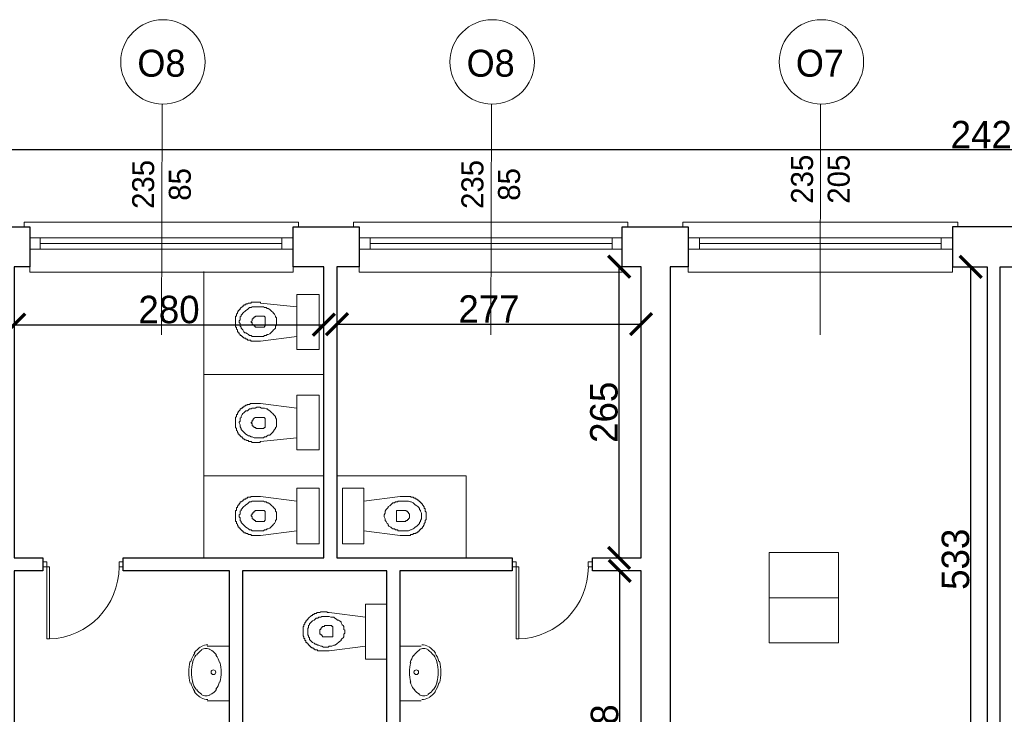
# Model space of a CAD drawing. Header units: centimetres. Extents: x -17621 to 77377, y -18613 to 66.
# Tile 130 of 173: x 29254 to 30150, y -9643 to -9011. Entities that reach past the tile are written whole.
import ezdxf

# ---------------------------------------------------------------- set-up
doc = ezdxf.new("R2010")
doc.units = ezdxf.units.CM
doc.layers.add('0-wymiarowanie rys.CAD', color=5, linetype='Continuous', lineweight=0, true_color=0x0000ff)
for name, color, linetype, lineweight in [('a_drzwi i okna', 2, 'Continuous', 0), ('a_inwentaryzacja', 141, 'Continuous', 0), ('a_wymiarowanie', 211, 'Continuous', 0), ('drzwi', 2, 'Continuous', 0), ('pomieszczenia', 191, 'Continuous', 5)]:
    doc.layers.add(name, color=color, linetype=linetype, lineweight=lineweight)
for name, color, linetype in [('PDF3_A310 STOLARKA ZEWNĘTRZNA', 7, 'Continuous'), ('PDF3_A720 MEBLE', 7, 'Continuous'), ('PDF3_WIDOKOWA', 7, 'Continuous')]:
    doc.layers.add(name, color=color, linetype=linetype)
doc.styles.add('PDF Century Gothic', font='GOTHIC.TTF')
doc.dimstyles.new('ISO-25', dxfattribs={"dimtxt": 25, "dimasz": 20, "dimexe": 0.6, "dimexo": 0.375, "dimtad": 1, "dimdec": 0, "dimtxsty": 'PDF Century Gothic', "dimblk": 'ARCHTICK', "dimcen": 2.5, "dimadec": 1, "dimazin": 0, "dimtfac": 1, "dimtdec": 0, "dimtmove": 0, "dimatfit": 3, "dimldrblk": 'ARCHTICK', "dimfxl": 2, "dimfxlon": 1, "dimarcsym": 0})

# ---------------------------------------------------------------- blocks, each defined once
blk = doc.blocks.new('_ArchTick')
at = {"color": 0, "linetype": 'ByBlock', "const_width": 0.15}
blk.add_lwpolyline([(-0.5, -0.5), (0.5, 0.5)], dxfattribs=at)
blk = doc.blocks.new('*D174')
at = {"layer": 'a_wymiarowanie', "color": 0, "linetype": 'Continuous', "lineweight": -2, "transparency": 16777216}
for p, q in [((29248.79, -9286.35), (29248.79, -9288.95)), ((29248.79, -9288.35), (29530.73, -9288.35)), ((29530.73, -9286.35), (29530.73, -9288.95))]:
    blk.add_line(p, q, dxfattribs=at)
at = {"layer": 'Defpoints', "color": 0, "linetype": 'Continuous', "transparency": 16777216}
for p in [(29248.79, -9231.8), (29530.73, -9231.84), (29530.73, -9288.35)]:
    blk.add_point(p, dxfattribs=at)
at = {"layer": 'a_wymiarowanie', "color": 0, "linetype": 'Continuous', "lineweight": -2, "transparency": 16777216, "xscale": 20, "yscale": 20, "zscale": 20, "rotation": 180}
blk.add_blockref('_ArchTick', (29248.79, -9288.35), dxfattribs=at)
at = {"layer": 'a_wymiarowanie', "color": 0, "linetype": 'Continuous', "lineweight": -2, "transparency": 16777216, "xscale": 20, "yscale": 20, "zscale": 20}
blk.add_blockref('_ArchTick', (29530.73, -9288.35), dxfattribs=at)
at = {"layer": 'a_wymiarowanie', "color": 0, "linetype": 'Continuous', "lineweight": 0, "transparency": 16777216, "insert": (29389.76, -9274.6), "char_height": 25, "attachment_point": 5, "style": 'PDF Century Gothic'}
blk.add_mtext('280', dxfattribs=at)
blk = doc.blocks.new('*D175')
at = {"layer": 'a_wymiarowanie', "color": 0, "linetype": 'Continuous', "lineweight": -2, "transparency": 16777216}
for p, q in [((29542.58, -9289.75), (29542.58, -9287.15)), ((29542.58, -9287.75), (29819.52, -9287.75)), ((29819.52, -9289.75), (29819.52, -9287.15))]:
    blk.add_line(p, q, dxfattribs=at)
at = {"layer": 'Defpoints', "color": 0, "linetype": 'Continuous', "transparency": 16777216}
for p in [(29819.52, -9287.75), (29819.52, -9500.58), (29542.58, -9505.58)]:
    blk.add_point(p, dxfattribs=at)
at = {"layer": 'a_wymiarowanie', "color": 0, "linetype": 'Continuous', "lineweight": -2, "transparency": 16777216, "xscale": 20, "yscale": 20, "zscale": 20, "rotation": 180}
blk.add_blockref('_ArchTick', (29542.58, -9287.75), dxfattribs=at)
at = {"layer": 'a_wymiarowanie', "color": 0, "linetype": 'Continuous', "lineweight": -2, "transparency": 16777216, "xscale": 20, "yscale": 20, "zscale": 20}
blk.add_blockref('_ArchTick', (29819.52, -9287.75), dxfattribs=at)
at = {"layer": 'a_wymiarowanie', "color": 0, "linetype": 'Continuous', "lineweight": 0, "transparency": 16777216, "insert": (29681.05, -9273.99), "char_height": 25, "attachment_point": 5, "style": 'PDF Century Gothic'}
blk.add_mtext('277', dxfattribs=at)
blk = doc.blocks.new('*D176')
at = {"layer": 'a_wymiarowanie', "color": 0, "linetype": 'Continuous', "lineweight": -2, "transparency": 16777216}
for p, q in [((29802.12, -9512.43), (29799.52, -9512.43)), ((29800.12, -9811.22), (29800.12, -9512.43)), ((29802.12, -9811.22), (29799.52, -9811.22))]:
    blk.add_line(p, q, dxfattribs=at)
at = {"layer": 'Defpoints', "color": 0, "linetype": 'Continuous', "transparency": 16777216}
for p in [(29800.12, -9512.43), (29819.52, -9512.43), (29819.52, -9811.22)]:
    blk.add_point(p, dxfattribs=at)
at = {"layer": 'a_wymiarowanie', "color": 0, "linetype": 'Continuous', "lineweight": -2, "transparency": 16777216, "xscale": 20, "yscale": 20, "zscale": 20}
for p, rotation in [((29800.12, -9512.43), 90), ((29800.12, -9811.22), 270)]:
    blk.add_blockref('_ArchTick', p, dxfattribs=dict(at, rotation=rotation))
at = {"layer": 'a_wymiarowanie', "color": 0, "linetype": 'Continuous', "lineweight": 0, "transparency": 16777216, "insert": (29786.36, -9661.83), "char_height": 25, "attachment_point": 5, "rotation": 90, "style": 'PDF Century Gothic'}
blk.add_mtext('298', dxfattribs=at)
blk = doc.blocks.new('*D177')
at = {"layer": 'a_wymiarowanie', "color": 0, "linetype": 'Continuous', "lineweight": -2, "transparency": 16777216}
for p, q in [((29801.52, -9235.49), (29798.92, -9235.49)), ((29799.52, -9500.58), (29799.52, -9235.49)), ((29801.52, -9500.58), (29798.92, -9500.58))]:
    blk.add_line(p, q, dxfattribs=at)
at = {"layer": 'Defpoints', "color": 0, "linetype": 'Continuous', "transparency": 16777216}
for p in [(29799.52, -9235.49), (29819.52, -9235.49), (29819.52, -9500.58)]:
    blk.add_point(p, dxfattribs=at)
at = {"layer": 'a_wymiarowanie', "color": 0, "linetype": 'Continuous', "lineweight": -2, "transparency": 16777216, "xscale": 20, "yscale": 20, "zscale": 20}
for p, rotation in [((29799.52, -9235.49), 90), ((29799.52, -9500.58), 270)]:
    blk.add_blockref('_ArchTick', p, dxfattribs=dict(at, rotation=rotation))
at = {"layer": 'a_wymiarowanie', "color": 0, "linetype": 'Continuous', "lineweight": 0, "transparency": 16777216, "insert": (29785.76, -9368.03), "char_height": 25, "attachment_point": 5, "rotation": 90, "style": 'PDF Century Gothic'}
blk.add_mtext('265', dxfattribs=at)
blk = doc.blocks.new('*D182')
at = {"layer": 'a_wymiarowanie', "color": 0, "linetype": 'Continuous', "lineweight": -2, "transparency": 16777216}
for p, q in [((30121.6, -9235.49), (30119, -9235.49)), ((30119.6, -9768.22), (30119.6, -9235.49)), ((30121.6, -9768.22), (30119, -9768.22))]:
    blk.add_line(p, q, dxfattribs=at)
at = {"layer": 'Defpoints', "color": 0, "linetype": 'Continuous', "transparency": 16777216}
for p in [(30119.6, -9235.49), (30134.48, -9235.49), (30134.48, -9768.22)]:
    blk.add_point(p, dxfattribs=at)
at = {"layer": 'a_wymiarowanie', "color": 0, "linetype": 'Continuous', "lineweight": -2, "transparency": 16777216, "xscale": 20, "yscale": 20, "zscale": 20}
for p, rotation in [((30119.6, -9235.49), 90), ((30119.6, -9768.22), 270)]:
    blk.add_blockref('_ArchTick', p, dxfattribs=dict(at, rotation=rotation))
at = {"layer": 'a_wymiarowanie', "color": 0, "linetype": 'Continuous', "lineweight": 0, "transparency": 16777216, "insert": (30105.84, -9501.86), "char_height": 25, "attachment_point": 5, "rotation": 90, "style": 'PDF Century Gothic'}
blk.add_mtext('533', dxfattribs=at)
blk = doc.blocks.new('*D1095')
at = {"layer": '0-wymiarowanie rys.CAD', "color": 0, "linetype": 'Continuous', "lineweight": -2, "transparency": 16777216}
for p, q in [((28928.6, -9131.11), (28928.6, -9128.51)), ((31348.36, -9129.11), (28928.6, -9129.11)), ((31348.36, -9131.11), (31348.36, -9128.51))]:
    blk.add_line(p, q, dxfattribs=at)
at = {"layer": 'Defpoints', "color": 0, "linetype": 'Continuous', "transparency": 16777216}
for p in [(28928.6, -9129.11), (28928.6, -9199.09), (31348.36, -9199.09)]:
    blk.add_point(p, dxfattribs=at)
at = {"layer": '0-wymiarowanie rys.CAD', "color": 0, "linetype": 'Continuous', "lineweight": -2, "transparency": 16777216, "xscale": 20, "yscale": 20, "zscale": 20, "rotation": 180}
blk.add_blockref('_ArchTick', (28928.6, -9129.11), dxfattribs=at)
at = {"layer": '0-wymiarowanie rys.CAD', "color": 0, "linetype": 'Continuous', "lineweight": -2, "transparency": 16777216, "xscale": 20, "yscale": 20, "zscale": 20}
blk.add_blockref('_ArchTick', (31348.36, -9129.11), dxfattribs=at)
at = {"layer": '0-wymiarowanie rys.CAD', "color": 0, "linetype": 'Continuous', "transparency": 16777216, "insert": (30138.48, -9115.36), "char_height": 25, "attachment_point": 5, "style": 'PDF Century Gothic'}
blk.add_mtext('2420', dxfattribs=at)

msp = doc.modelspace()

# ---------------------------------------------------------------- linework, layer by layer
at = {"layer": 'a_drzwi i okna'}
for p, q in [((29383.49, -9087.39), (29382.96, -9297.57)), ((29683.2, -9087.39), (29682.68, -9297.57)), ((29982.92, -9087.39), (29982.39, -9297.57))]:
    msp.add_line(p, q, dxfattribs=at)
for centre in [(29384.24, -9048.97), (29683.96, -9048.97), (29983.67, -9048.97)]:
    msp.add_circle(centre, 38.43, dxfattribs=at)
at = {"layer": 'a_inwentaryzacja', "lineweight": 25}
for points in [[(29275.03, -9500.62), (29275.03, -9512.42), (29248.79, -9512.44), (29248.79, -9811.22), (29327.6, -9811.22), (29327.6, -9838.31), (29238.63, -9838.31), (29238.63, -9801.23), (29238.63, -9235.49), (29208, -9235.49), (29208, -9199.09), (29263.04, -9199.09), (29263.04, -9235.49), (29248.79, -9235.49), (29248.79, -9500.62)], [(29775.13, -9500.7), (29819.52, -9500.62), (29819.52, -9235.49), (29802.36, -9235.49), (29802.36, -9199.09), (29862.47, -9199.09), (29862.47, -9235.49), (29846.07, -9235.49), (29846.07, -9804.22), (29891.74, -9804.22), (29891.74, -9838.31), (29769.34, -9838.31), (29769.34, -9811.22), (29819.52, -9811.22), (29819.52, -9512.26), (29775.13, -9512.34)], [(30796.82, -9838.31), (30796.82, -9804.22), (30146.34, -9804.22), (30146.34, -9235.49), (30163.04, -9235.49), (30163.04, -9199.09), (30102.92, -9199.09), (30102.92, -9235.49), (30134.48, -9235.49), (30134.48, -9804.22), (29992.49, -9804.22), (29992.49, -9838.31)]]:
    msp.add_lwpolyline(points, close=True, dxfattribs=at)
for points in [[(29444.76, -9811.22), (29444.76, -9512.43), (29347.88, -9512.45), (29347.88, -9500.59), (29530.73, -9500.58), (29530.73, -9235.49), (29502.64, -9235.49), (29502.64, -9199.09), (29562.75, -9199.09), (29562.75, -9235.49), (29542.58, -9235.49), (29542.58, -9500.58), (29702.28, -9500.59), (29702.28, -9512.45), (29599.85, -9512.43), (29599.85, -9811.22)], [(29587.99, -9811.22), (29587.99, -9512.43), (29456.61, -9512.43), (29456.61, -9811.22)]]:
    msp.add_lwpolyline(points, dxfattribs=at)
at = {"layer": 'drzwi'}
for points in [[(29278.67, -9508.83), (29275.03, -9508.83), (29275.03, -9504.21), (29278.67, -9504.21), (29278.67, -9508.83), (29280.86, -9508.83), (29280.86, -9574.36), (29278.67, -9574.39), (29278.67, -9508.83)], [(29705.92, -9508.83), (29702.28, -9508.83), (29702.28, -9504.21), (29705.92, -9504.21), (29705.92, -9508.83), (29708.1, -9508.83), (29708.1, -9574.36), (29705.92, -9574.39), (29705.92, -9508.83)]]:
    msp.add_lwpolyline(points, dxfattribs=at)
for points in [[(29344.24, -9508.83), (29347.88, -9508.83), (29347.88, -9504.21), (29344.24, -9504.21)], [(29771.48, -9508.83), (29775.13, -9508.83), (29775.13, -9504.21), (29771.48, -9504.21)]]:
    msp.add_lwpolyline(points, close=True, dxfattribs=at)
for centre in [(29278.76, -9508.95), (29706.01, -9508.95)]:
    msp.add_arc(centre, 65.48, 271.8363, 0.10555, dxfattribs=at)
at = {"layer": 'PDF3_A310 STOLARKA ZEWNĘTRZNA', "lineweight": 5}
for points in [[(29502.64, -9240.57), (29502.64, -9199.09), (29507.72, -9199.09), (29507.72, -9194.85), (29263.04, -9194.85), (29257.96, -9194.85), (29257.96, -9199.09), (29263.04, -9199.09), (29263.04, -9240.57)], [(29802.36, -9240.57), (29802.36, -9199.09), (29807.44, -9199.09), (29807.44, -9194.85), (29562.75, -9194.85), (29557.67, -9194.85), (29557.67, -9199.09), (29562.75, -9199.09), (29562.75, -9240.57)], [(30102.92, -9240.57), (30102.92, -9199.09), (30108, -9199.09), (30108, -9194.85), (29862.47, -9194.85), (29857.39, -9194.85), (29857.39, -9199.09), (29862.47, -9199.09), (29862.47, -9240.57)], [(29502.64, -9219.41), (29492.48, -9219.41), (29272.35, -9219.41), (29263.04, -9219.41), (29263.04, -9209.25), (29272.35, -9209.25), (29492.48, -9209.25), (29502.64, -9209.25)], [(29802.36, -9219.41), (29793.05, -9219.41), (29572.91, -9219.41), (29562.75, -9219.41), (29562.75, -9209.25), (29572.91, -9209.25), (29793.05, -9209.25), (29802.36, -9209.25)], [(30102.92, -9219.41), (30092.76, -9219.41), (29872.63, -9219.41), (29862.47, -9219.41), (29862.47, -9209.25), (29872.63, -9209.25), (30092.76, -9209.25), (30102.92, -9209.25)]]:
    msp.add_lwpolyline(points, close=True, dxfattribs=at)
for points in [[(29272.35, -9209.25), (29272.35, -9219.41)], [(29492.48, -9214.33), (29272.35, -9214.33)], [(29492.48, -9209.25), (29492.48, -9219.41)], [(29572.91, -9209.25), (29572.91, -9219.41)], [(29793.05, -9214.33), (29572.91, -9214.33)], [(29793.05, -9209.25), (29793.05, -9219.41)], [(29872.63, -9209.25), (29872.63, -9219.41)], [(30092.76, -9214.33), (29872.63, -9214.33)], [(30092.76, -9209.25), (30092.76, -9219.41)]]:
    msp.add_lwpolyline(points, dxfattribs=at)
at = {"layer": 'PDF3_A720 MEBLE', "lineweight": 0}
for points in [[(29506.17, -9298.99), (29473.15, -9303.22), (29472.31, -9303.22), (29471.46, -9303.22), (29470.61, -9303.22), (29469.77, -9303.22), (29468.92, -9303.22), (29468.07, -9303.22), (29467.23, -9303.22), (29466.38, -9303.22), (29465.53, -9303.22), (29464.69, -9303.22), (29463.84, -9302.38), (29462.99, -9302.38), (29462.15, -9302.38), (29461.3, -9302.38), (29461.3, -9301.53), (29460.45, -9301.53), (29459.61, -9301.53), (29459.61, -9300.68), (29458.76, -9300.68), (29457.92, -9300.68), (29457.92, -9299.84), (29457.07, -9299.84), (29457.07, -9298.99), (29456.22, -9298.99), (29455.38, -9298.14), (29454.53, -9298.14), (29454.53, -9297.3), (29453.68, -9296.45), (29453.68, -9295.6), (29452.84, -9295.6), (29452.84, -9294.76), (29451.99, -9294.76), (29451.99, -9293.91), (29451.99, -9293.06), (29451.14, -9292.22), (29451.14, -9291.37), (29451.14, -9290.52), (29450.3, -9290.52), (29450.3, -9289.68), (29450.3, -9288.83), (29450.3, -9287.98), (29450.3, -9287.14), (29450.3, -9286.29), (29450.3, -9285.44), (29450.3, -9284.6), (29450.3, -9283.75), (29450.3, -9282.9), (29450.3, -9282.06), (29450.3, -9281.21), (29450.3, -9280.36), (29451.14, -9280.36), (29451.14, -9279.52), (29451.14, -9278.67), (29451.99, -9277.82), (29451.99, -9276.98), (29452.84, -9276.13), (29452.84, -9275.28), (29453.68, -9275.28), (29453.68, -9274.44), (29454.53, -9274.44), (29454.53, -9273.59), (29455.38, -9272.74), (29456.22, -9271.9), (29457.07, -9271.9), (29457.07, -9271.05), (29457.92, -9271.05), (29457.92, -9270.2), (29458.76, -9270.2), (29459.61, -9270.2), (29459.61, -9269.36), (29460.45, -9269.36), (29461.3, -9269.36), (29462.15, -9268.51), (29462.99, -9268.51), (29463.84, -9268.51), (29464.69, -9268.51), (29464.69, -9267.66), (29465.53, -9267.66), (29466.38, -9267.66), (29467.23, -9267.66), (29468.07, -9267.66), (29468.92, -9267.66), (29469.77, -9267.66), (29470.61, -9267.66), (29471.46, -9267.66), (29472.31, -9267.66), (29473.15, -9267.66), (29473.15, -9268.51), (29506.17, -9271.9)], [(29506.17, -9260.89), (29506.17, -9310.84), (29526.49, -9310.84), (29526.49, -9260.89)], [(29487.55, -9285.44), (29487.55, -9284.6), (29487.55, -9282.9), (29487.55, -9282.06), (29486.7, -9281.21), (29486.7, -9280.36), (29485.85, -9278.67), (29485.01, -9277.82), (29484.16, -9276.98), (29483.31, -9276.13), (29482.47, -9275.28), (29481.62, -9274.44), (29479.93, -9273.59), (29479.08, -9273.59), (29478.23, -9272.74), (29476.54, -9272.74), (29475.69, -9271.9), (29474, -9271.9), (29472.31, -9271.9), (29471.46, -9271.9), (29469.77, -9271.9), (29468.07, -9271.9), (29467.23, -9271.9), (29465.53, -9271.9), (29464.69, -9272.74), (29462.99, -9272.74), (29462.15, -9273.59), (29461.3, -9274.44), (29459.61, -9275.28), (29458.76, -9276.13), (29457.92, -9276.98), (29457.07, -9277.82), (29456.22, -9278.67), (29455.38, -9279.52), (29455.38, -9280.36), (29454.53, -9281.21), (29454.53, -9282.9), (29454.53, -9283.75), (29453.68, -9284.6), (29453.68, -9286.29), (29454.53, -9287.14), (29454.53, -9287.98), (29454.53, -9289.68), (29455.38, -9290.52), (29455.38, -9291.37), (29456.22, -9292.22), (29457.07, -9293.06), (29457.92, -9294.76), (29458.76, -9295.6), (29459.61, -9295.6), (29461.3, -9296.45), (29462.15, -9297.3), (29462.99, -9298.14), (29464.69, -9298.14), (29465.53, -9298.99), (29467.23, -9298.99), (29468.07, -9298.99), (29469.77, -9298.99), (29471.46, -9298.99), (29472.31, -9298.99), (29474, -9298.99), (29475.69, -9298.99), (29476.54, -9298.14), (29478.23, -9298.14), (29479.08, -9297.3), (29479.93, -9297.3), (29481.62, -9296.45), (29482.47, -9295.6), (29483.31, -9294.76), (29484.16, -9293.91), (29485.01, -9293.06), (29485.85, -9292.22), (29486.7, -9291.37), (29486.7, -9289.68), (29487.55, -9288.83), (29487.55, -9287.98), (29487.55, -9286.29)], [(29477.39, -9285.44), (29477.39, -9282.9), (29477.39, -9282.06), (29477.39, -9281.21), (29476.54, -9281.21), (29476.54, -9280.36), (29475.69, -9280.36), (29469.77, -9280.36), (29468.92, -9280.36), (29468.07, -9281.21), (29467.23, -9281.21), (29467.23, -9282.06), (29466.38, -9282.06), (29466.38, -9282.9), (29465.53, -9282.9), (29465.53, -9283.75), (29465.53, -9284.6), (29464.69, -9285.44), (29464.69, -9286.29), (29465.53, -9286.29), (29465.53, -9287.14), (29465.53, -9287.98), (29466.38, -9287.98), (29466.38, -9288.83), (29467.23, -9288.83), (29467.23, -9289.68), (29468.07, -9289.68), (29468.07, -9290.52), (29468.92, -9290.52), (29469.77, -9290.52), (29475.69, -9290.52), (29476.54, -9290.52), (29476.54, -9289.68), (29477.39, -9289.68), (29477.39, -9288.83)], [(29506.17, -9352.33), (29506.17, -9402.28), (29526.49, -9402.28), (29526.49, -9352.33)], [(29506.17, -9391.28), (29473.15, -9394.66), (29472.31, -9395.51), (29471.46, -9395.51), (29470.61, -9395.51), (29469.77, -9395.51), (29468.92, -9395.51), (29468.07, -9395.51), (29467.23, -9395.51), (29466.38, -9395.51), (29465.53, -9395.51), (29464.69, -9394.66), (29463.84, -9394.66), (29462.99, -9394.66), (29462.15, -9394.66), (29462.15, -9393.82), (29461.3, -9393.82), (29460.45, -9393.82), (29459.61, -9392.97), (29458.76, -9392.97), (29457.92, -9392.12), (29457.07, -9392.12), (29457.07, -9391.28), (29456.22, -9391.28), (29456.22, -9390.43), (29455.38, -9390.43), (29454.53, -9389.58), (29454.53, -9388.74), (29453.68, -9388.74), (29453.68, -9387.89), (29452.84, -9387.89), (29452.84, -9387.04), (29451.99, -9386.2), (29451.99, -9385.35), (29451.14, -9384.5), (29451.14, -9383.66), (29451.14, -9382.81), (29450.3, -9381.96), (29450.3, -9381.12), (29450.3, -9380.27), (29450.3, -9379.42), (29450.3, -9378.58), (29450.3, -9377.73), (29450.3, -9376.88), (29450.3, -9376.04), (29450.3, -9375.19), (29450.3, -9374.34), (29450.3, -9373.5), (29450.3, -9372.65), (29451.14, -9371.8), (29451.14, -9370.96), (29451.14, -9370.11), (29451.99, -9370.11), (29451.99, -9369.26), (29451.99, -9368.42), (29452.84, -9368.42), (29452.84, -9367.57), (29453.68, -9366.72), (29454.53, -9365.88), (29454.53, -9365.03), (29455.38, -9365.03), (29455.38, -9364.18), (29456.22, -9364.18), (29457.07, -9363.34), (29457.92, -9363.34), (29457.92, -9362.49), (29458.76, -9362.49), (29459.61, -9361.64), (29460.45, -9361.64), (29461.3, -9360.8), (29462.15, -9360.8), (29462.99, -9360.8), (29463.84, -9359.95), (29464.69, -9359.95), (29465.53, -9359.95), (29466.38, -9359.95), (29467.23, -9359.95), (29468.07, -9359.95), (29468.92, -9359.95), (29469.77, -9359.95), (29470.61, -9359.95), (29471.46, -9359.95), (29472.31, -9359.95), (29473.15, -9359.95), (29506.17, -9364.18)], [(29487.55, -9377.73), (29487.55, -9376.04), (29487.55, -9375.19), (29487.55, -9374.34), (29486.7, -9372.65), (29486.7, -9371.8), (29485.85, -9370.96), (29485.01, -9370.11), (29484.16, -9369.26), (29483.31, -9368.42), (29482.47, -9367.57), (29481.62, -9366.72), (29479.93, -9365.88), (29479.08, -9365.03), (29478.23, -9365.03), (29476.54, -9364.18), (29475.69, -9364.18), (29474, -9364.18), (29472.31, -9363.34), (29471.46, -9363.34), (29469.77, -9363.34), (29468.07, -9364.18), (29467.23, -9364.18), (29465.53, -9364.18), (29464.69, -9365.03), (29462.99, -9365.03), (29462.15, -9365.88), (29461.3, -9366.72), (29459.61, -9366.72), (29458.76, -9367.57), (29457.92, -9368.42), (29457.07, -9369.26), (29456.22, -9370.11), (29455.38, -9371.8), (29455.38, -9372.65), (29454.53, -9373.5), (29454.53, -9374.34), (29454.53, -9376.04), (29453.68, -9376.88), (29453.68, -9377.73), (29454.53, -9379.42), (29454.53, -9380.27), (29454.53, -9381.12), (29455.38, -9382.81), (29455.38, -9383.66), (29456.22, -9384.5), (29457.07, -9385.35), (29457.92, -9386.2), (29458.76, -9387.04), (29459.61, -9387.89), (29461.3, -9388.74), (29462.15, -9389.58), (29462.99, -9389.58), (29464.69, -9390.43), (29465.53, -9390.43), (29467.23, -9391.28), (29468.07, -9391.28), (29469.77, -9391.28), (29471.46, -9391.28), (29472.31, -9391.28), (29474, -9391.28), (29475.69, -9391.28), (29476.54, -9390.43), (29478.23, -9390.43), (29479.08, -9389.58), (29479.93, -9388.74), (29481.62, -9388.74), (29482.47, -9387.89), (29483.31, -9387.04), (29484.16, -9386.2), (29485.01, -9385.35), (29485.85, -9383.66), (29486.7, -9382.81), (29486.7, -9381.96), (29487.55, -9381.12), (29487.55, -9379.42), (29487.55, -9378.58)], [(29477.39, -9376.88), (29477.39, -9374.34), (29477.39, -9373.5), (29476.54, -9373.5), (29476.54, -9372.65), (29475.69, -9372.65), (29469.77, -9372.65), (29468.92, -9372.65), (29468.07, -9372.65), (29467.23, -9373.5), (29466.38, -9374.34), (29466.38, -9375.19), (29465.53, -9375.19), (29465.53, -9376.04), (29465.53, -9376.88), (29464.69, -9376.88), (29464.69, -9377.73), (29465.53, -9378.58), (29465.53, -9379.42), (29465.53, -9380.27), (29466.38, -9380.27), (29466.38, -9381.12), (29467.23, -9381.12), (29467.23, -9381.96), (29468.07, -9381.96), (29468.92, -9381.96), (29468.92, -9382.81), (29469.77, -9382.81), (29475.69, -9382.81), (29476.54, -9381.96), (29477.39, -9381.96), (29477.39, -9381.12), (29477.39, -9380.27)], [(29506.17, -9437), (29506.17, -9487.8), (29526.49, -9487.8), (29526.49, -9437)], [(29567.13, -9437), (29567.13, -9487.8), (29547.66, -9487.8), (29547.66, -9437)], [(29506.17, -9475.94), (29473.15, -9480.18), (29472.31, -9480.18), (29471.46, -9480.18), (29470.61, -9480.18), (29469.77, -9480.18), (29468.92, -9480.18), (29468.07, -9480.18), (29467.23, -9480.18), (29466.38, -9480.18), (29465.53, -9480.18), (29464.69, -9480.18), (29464.69, -9479.33), (29463.84, -9479.33), (29462.99, -9479.33), (29462.15, -9479.33), (29461.3, -9478.48), (29460.45, -9478.48), (29459.61, -9478.48), (29459.61, -9477.64), (29458.76, -9477.64), (29457.92, -9477.64), (29457.92, -9476.79), (29457.07, -9476.79), (29457.07, -9475.94), (29456.22, -9475.94), (29455.38, -9475.1), (29454.53, -9474.25), (29454.53, -9473.4), (29453.68, -9473.4), (29453.68, -9472.56), (29452.84, -9472.56), (29452.84, -9471.71), (29451.99, -9470.86), (29451.99, -9470.02), (29451.14, -9469.17), (29451.14, -9468.32), (29451.14, -9467.48), (29450.3, -9467.48), (29450.3, -9466.63), (29450.3, -9465.78), (29450.3, -9464.94), (29450.3, -9464.09), (29450.3, -9463.24), (29450.3, -9462.4), (29450.3, -9461.55), (29450.3, -9460.7), (29450.3, -9459.86), (29450.3, -9459.01), (29450.3, -9458.16), (29450.3, -9457.32), (29451.14, -9457.32), (29451.14, -9456.47), (29451.14, -9455.62), (29451.14, -9454.78), (29451.99, -9454.78), (29451.99, -9453.93), (29451.99, -9453.08), (29452.84, -9453.08), (29452.84, -9452.24), (29453.68, -9452.24), (29453.68, -9451.39), (29454.53, -9450.54), (29454.53, -9449.7), (29455.38, -9449.7), (29456.22, -9448.85), (29457.07, -9448.85), (29457.07, -9448), (29457.92, -9448), (29457.92, -9447.16), (29458.76, -9447.16), (29459.61, -9447.16), (29459.61, -9446.31), (29460.45, -9446.31), (29461.3, -9446.31), (29461.3, -9445.46), (29462.15, -9445.46), (29462.99, -9445.46), (29463.84, -9445.46), (29464.69, -9444.62), (29465.53, -9444.62), (29466.38, -9444.62), (29467.23, -9444.62), (29468.07, -9444.62), (29468.92, -9444.62), (29469.77, -9444.62), (29470.61, -9444.62), (29471.46, -9444.62), (29472.31, -9444.62), (29473.15, -9444.62), (29506.17, -9448.85)], [(29567.13, -9475.94), (29600.15, -9480.18), (29601, -9480.18), (29601.85, -9480.18), (29602.69, -9480.18), (29603.54, -9480.18), (29604.39, -9480.18), (29605.23, -9480.18), (29606.08, -9480.18), (29606.93, -9480.18), (29607.77, -9480.18), (29608.62, -9480.18), (29609.47, -9480.18), (29609.47, -9479.33), (29610.31, -9479.33), (29611.16, -9479.33), (29612.01, -9479.33), (29612.01, -9478.48), (29612.85, -9478.48), (29613.7, -9478.48), (29614.55, -9478.48), (29614.55, -9477.64), (29615.39, -9477.64), (29616.24, -9476.79), (29617.09, -9476.79), (29617.09, -9475.94), (29617.93, -9475.94), (29617.93, -9475.1), (29618.78, -9475.1), (29618.78, -9474.25), (29619.63, -9474.25), (29619.63, -9473.4), (29620.47, -9473.4), (29620.47, -9472.56), (29621.32, -9471.71), (29621.32, -9470.86), (29622.17, -9470.86), (29622.17, -9470.02), (29622.17, -9469.17), (29623.01, -9468.32), (29623.01, -9467.48), (29623.01, -9466.63), (29623.86, -9465.78), (29623.86, -9464.94), (29623.86, -9464.09), (29623.86, -9463.24), (29623.86, -9462.4), (29623.86, -9461.55), (29623.86, -9460.7), (29623.86, -9459.86), (29623.86, -9459.01), (29623.01, -9458.16), (29623.01, -9457.32), (29623.01, -9456.47), (29623.01, -9455.62), (29622.17, -9455.62), (29622.17, -9454.78), (29622.17, -9453.93), (29621.32, -9453.93), (29621.32, -9453.08), (29620.47, -9452.24), (29620.47, -9451.39), (29619.63, -9451.39), (29619.63, -9450.54), (29618.78, -9450.54), (29618.78, -9449.7), (29617.93, -9449.7), (29617.93, -9448.85), (29617.09, -9448.85), (29617.09, -9448), (29616.24, -9448), (29615.39, -9447.16), (29614.55, -9447.16), (29614.55, -9446.31), (29613.7, -9446.31), (29612.85, -9446.31), (29612.01, -9445.46), (29611.16, -9445.46), (29610.31, -9445.46), (29609.47, -9444.62), (29608.62, -9444.62), (29607.77, -9444.62), (29606.93, -9444.62), (29606.08, -9444.62), (29605.23, -9444.62), (29604.39, -9444.62), (29603.54, -9444.62), (29602.69, -9444.62), (29601.85, -9444.62), (29601, -9444.62), (29600.15, -9444.62), (29567.13, -9448.85)], [(29487.55, -9462.4), (29487.55, -9461.55), (29487.55, -9459.86), (29487.55, -9459.01), (29486.7, -9458.16), (29486.7, -9456.47), (29485.85, -9455.62), (29485.01, -9454.78), (29484.16, -9453.93), (29483.31, -9453.08), (29482.47, -9452.24), (29481.62, -9451.39), (29479.93, -9450.54), (29479.08, -9450.54), (29478.23, -9449.7), (29476.54, -9449.7), (29475.69, -9448.85), (29474, -9448.85), (29472.31, -9448.85), (29471.46, -9448.85), (29469.77, -9448.85), (29468.07, -9448.85), (29467.23, -9448.85), (29465.53, -9448.85), (29464.69, -9449.7), (29462.99, -9449.7), (29462.15, -9450.54), (29461.3, -9451.39), (29459.61, -9452.24), (29458.76, -9453.08), (29457.92, -9453.93), (29457.07, -9454.78), (29456.22, -9455.62), (29455.38, -9456.47), (29455.38, -9457.32), (29454.53, -9458.16), (29454.53, -9459.86), (29454.53, -9460.7), (29453.68, -9461.55), (29453.68, -9463.24), (29454.53, -9464.09), (29454.53, -9464.94), (29454.53, -9466.63), (29455.38, -9467.48), (29455.38, -9468.32), (29456.22, -9469.17), (29457.07, -9470.02), (29457.92, -9470.86), (29458.76, -9471.71), (29459.61, -9472.56), (29461.3, -9473.4), (29462.15, -9474.25), (29462.99, -9475.1), (29464.69, -9475.1), (29465.53, -9475.94), (29467.23, -9475.94), (29468.07, -9475.94), (29469.77, -9475.94), (29471.46, -9475.94), (29472.31, -9475.94), (29474, -9475.94), (29475.69, -9475.94), (29476.54, -9475.1), (29478.23, -9475.1), (29479.08, -9474.25), (29479.93, -9474.25), (29481.62, -9473.4), (29482.47, -9472.56), (29483.31, -9471.71), (29484.16, -9470.86), (29485.01, -9470.02), (29485.85, -9469.17), (29486.7, -9467.48), (29486.7, -9466.63), (29487.55, -9465.78), (29487.55, -9464.94), (29487.55, -9463.24)], [(29585.76, -9462.4), (29585.76, -9461.55), (29586.61, -9459.86), (29586.61, -9459.01), (29586.61, -9458.16), (29587.45, -9456.47), (29588.3, -9455.62), (29589.15, -9454.78), (29589.15, -9453.93), (29590.84, -9453.08), (29591.69, -9452.24), (29592.53, -9451.39), (29593.38, -9450.54), (29595.07, -9450.54), (29595.92, -9449.7), (29597.61, -9449.7), (29598.46, -9448.85), (29600.15, -9448.85), (29601, -9448.85), (29602.69, -9448.85), (29604.39, -9448.85), (29605.23, -9448.85), (29606.93, -9448.85), (29607.77, -9448.85), (29609.47, -9449.7), (29610.31, -9449.7), (29612.01, -9450.54), (29612.85, -9451.39), (29613.7, -9452.24), (29615.39, -9453.08), (29616.24, -9453.93), (29617.09, -9454.78), (29617.93, -9455.62), (29617.93, -9456.47), (29618.78, -9457.32), (29618.78, -9458.16), (29619.63, -9459.86), (29619.63, -9460.7), (29619.63, -9461.55), (29619.63, -9463.24), (29619.63, -9464.09), (29619.63, -9464.94), (29618.78, -9466.63), (29618.78, -9467.48), (29617.93, -9468.32), (29617.93, -9469.17), (29617.09, -9470.02), (29616.24, -9470.86), (29615.39, -9471.71), (29613.7, -9472.56), (29612.85, -9473.4), (29612.01, -9474.25), (29610.31, -9475.1), (29609.47, -9475.1), (29607.77, -9475.94), (29606.93, -9475.94), (29605.23, -9475.94), (29604.39, -9475.94), (29602.69, -9475.94), (29601, -9475.94), (29600.15, -9475.94), (29598.46, -9475.94), (29597.61, -9475.1), (29595.92, -9475.1), (29595.07, -9474.25), (29593.38, -9474.25), (29592.53, -9473.4), (29591.69, -9472.56), (29589.99, -9471.71), (29589.15, -9470.86), (29589.15, -9470.02), (29588.3, -9469.17), (29587.45, -9467.48), (29586.61, -9466.63), (29586.61, -9465.78), (29586.61, -9464.94), (29585.76, -9463.24)], [(29477.39, -9462.4), (29477.39, -9459.01), (29477.39, -9458.16), (29476.54, -9458.16), (29476.54, -9457.32), (29475.69, -9457.32), (29469.77, -9457.32), (29468.92, -9457.32), (29468.07, -9457.32), (29468.07, -9458.16), (29467.23, -9458.16), (29467.23, -9459.01), (29466.38, -9459.01), (29466.38, -9459.86), (29465.53, -9459.86), (29465.53, -9460.7), (29465.53, -9461.55), (29464.69, -9461.55), (29464.69, -9462.4), (29465.53, -9463.24), (29465.53, -9464.09), (29465.53, -9464.94), (29466.38, -9464.94), (29466.38, -9465.78), (29467.23, -9465.78), (29467.23, -9466.63), (29468.07, -9466.63), (29468.92, -9467.48), (29469.77, -9467.48), (29475.69, -9467.48), (29476.54, -9467.48), (29476.54, -9466.63), (29477.39, -9466.63), (29477.39, -9465.78), (29477.39, -9464.94)], [(29596.77, -9462.4), (29596.77, -9459.01), (29596.77, -9458.16), (29596.77, -9457.32), (29597.61, -9457.32), (29598.46, -9457.32), (29603.54, -9457.32), (29604.39, -9457.32), (29605.23, -9457.32), (29606.08, -9458.16), (29606.93, -9458.16), (29606.93, -9459.01), (29607.77, -9459.01), (29607.77, -9459.86), (29608.62, -9460.7), (29608.62, -9461.55), (29608.62, -9462.4), (29608.62, -9463.24), (29608.62, -9464.09), (29607.77, -9464.94), (29607.77, -9465.78), (29606.93, -9465.78), (29606.93, -9466.63), (29606.08, -9466.63), (29605.23, -9466.63), (29605.23, -9467.48), (29604.39, -9467.48), (29603.54, -9467.48), (29598.46, -9467.48), (29597.61, -9467.48), (29596.77, -9467.48), (29596.77, -9466.63), (29596.77, -9465.78), (29596.77, -9464.94)], [(29568.52, -9542.83), (29568.52, -9592.78), (29587.99, -9592.78), (29587.99, -9542.83)], [(29568.52, -9580.93), (29535.5, -9585.16), (29534.65, -9585.16), (29533.81, -9585.16), (29532.96, -9585.16), (29532.11, -9585.16), (29531.27, -9585.16), (29530.42, -9585.16), (29529.57, -9585.16), (29528.73, -9585.16), (29527.88, -9585.16), (29527.03, -9585.16), (29526.19, -9585.16), (29525.34, -9585.16), (29524.49, -9584.32), (29523.65, -9584.32), (29522.8, -9584.32), (29521.95, -9583.47), (29521.11, -9583.47), (29521.11, -9582.62), (29520.26, -9582.62), (29519.41, -9582.62), (29519.41, -9581.78), (29518.57, -9581.78), (29518.57, -9580.93), (29517.72, -9580.93), (29517.72, -9580.08), (29516.87, -9580.08), (29516.87, -9579.24), (29516.03, -9579.24), (29516.03, -9578.39), (29515.18, -9578.39), (29515.18, -9577.54), (29514.33, -9577.54), (29514.33, -9576.7), (29514.33, -9575.85), (29513.49, -9575.85), (29513.49, -9575), (29513.49, -9574.16), (29512.64, -9574.16), (29512.64, -9573.31), (29512.64, -9572.46), (29511.79, -9571.62), (29511.79, -9570.77), (29511.79, -9569.92), (29511.79, -9569.08), (29511.79, -9568.23), (29511.79, -9567.38), (29511.79, -9566.54), (29511.79, -9565.69), (29511.79, -9564.84), (29511.79, -9564), (29511.79, -9563.15), (29512.64, -9563.15), (29512.64, -9562.3), (29512.64, -9561.46), (29513.49, -9560.61), (29513.49, -9559.76), (29514.33, -9558.92), (29514.33, -9558.07), (29515.18, -9558.07), (29515.18, -9557.22), (29516.03, -9556.38), (29516.87, -9555.53), (29517.72, -9554.68), (29518.57, -9553.84), (29519.41, -9552.99), (29520.26, -9552.99), (29520.26, -9552.14), (29521.11, -9552.14), (29521.95, -9552.14), (29521.95, -9551.3), (29522.8, -9551.3), (29523.65, -9551.3), (29524.49, -9550.45), (29525.34, -9550.45), (29526.19, -9550.45), (29527.03, -9550.45), (29527.88, -9549.6), (29528.73, -9549.6), (29529.57, -9549.6), (29530.42, -9549.6), (29531.27, -9549.6), (29532.11, -9549.6), (29532.96, -9549.6), (29533.81, -9549.6), (29533.81, -9550.45), (29534.65, -9550.45), (29535.5, -9550.45), (29568.52, -9554.68)], [(29549.89, -9567.38), (29549.89, -9566.54), (29549.05, -9565.69), (29549.05, -9564), (29549.05, -9563.15), (29548.2, -9562.3), (29547.35, -9561.46), (29546.51, -9559.76), (29546.51, -9558.92), (29544.81, -9558.07), (29543.97, -9557.22), (29543.12, -9557.22), (29542.27, -9556.38), (29540.58, -9555.53), (29539.73, -9554.68), (29538.04, -9554.68), (29537.19, -9554.68), (29535.5, -9553.84), (29534.65, -9553.84), (29532.96, -9553.84), (29531.27, -9553.84), (29530.42, -9553.84), (29528.73, -9553.84), (29527.88, -9554.68), (29526.19, -9554.68), (29525.34, -9555.53), (29523.65, -9555.53), (29522.8, -9556.38), (29521.95, -9557.22), (29520.26, -9558.07), (29519.41, -9558.92), (29518.57, -9559.76), (29517.72, -9560.61), (29517.72, -9561.46), (29516.87, -9562.3), (29516.87, -9564), (29516.03, -9564.84), (29516.03, -9565.69), (29516.03, -9567.38), (29516.03, -9568.23), (29516.03, -9569.08), (29516.03, -9570.77), (29516.87, -9571.62), (29516.87, -9572.46), (29517.72, -9573.31), (29517.72, -9575), (29518.57, -9575.85), (29519.41, -9576.7), (29520.26, -9577.54), (29521.95, -9578.39), (29522.8, -9579.24), (29523.65, -9579.24), (29525.34, -9580.08), (29526.19, -9580.08), (29527.88, -9580.93), (29528.73, -9580.93), (29530.42, -9581.78), (29531.27, -9581.78), (29532.96, -9581.78), (29534.65, -9581.78), (29535.5, -9580.93), (29537.19, -9580.93), (29538.04, -9580.93), (29539.73, -9580.08), (29540.58, -9580.08), (29542.27, -9579.24), (29543.12, -9578.39), (29543.97, -9577.54), (29544.81, -9576.7), (29546.51, -9575.85), (29546.51, -9575), (29547.35, -9574.16), (29548.2, -9573.31), (29549.05, -9572.46), (29549.05, -9570.77), (29549.05, -9569.92), (29549.89, -9569.08)], [(29538.89, -9567.38), (29538.89, -9564.84), (29538.89, -9564), (29538.89, -9563.15), (29538.04, -9563.15), (29538.04, -9562.3), (29537.19, -9562.3), (29532.11, -9562.3), (29531.27, -9562.3), (29531.27, -9563.15), (29530.42, -9563.15), (29529.57, -9563.15), (29528.73, -9564), (29527.88, -9564.84), (29527.88, -9565.69), (29527.03, -9565.69), (29527.03, -9566.54), (29527.03, -9567.38), (29527.03, -9568.23), (29527.03, -9569.08), (29527.03, -9569.92), (29527.88, -9569.92), (29527.88, -9570.77), (29528.73, -9570.77), (29528.73, -9571.62), (29529.57, -9571.62), (29529.57, -9572.46), (29530.42, -9572.46), (29531.27, -9572.46), (29532.11, -9572.46), (29537.19, -9572.46), (29538.04, -9572.46), (29538.89, -9572.46), (29538.89, -9571.62), (29538.89, -9570.77)]]:
    msp.add_lwpolyline(points, close=True, dxfattribs=at)
for points in [[(29424.44, -9580.93), (29444.76, -9580.93), (29444.76, -9630.88), (29424.44, -9630.88)], [(29619.32, -9580.93), (29599.85, -9580.93), (29599.85, -9630.88), (29619.32, -9630.88)]]:
    msp.add_lwpolyline(points, dxfattribs=at)
for points in [[(29427.6, -9584.32, 0.138479), (29423.39, -9583.13, 0.138478), (29419.18, -9584.32)], [(29625.88, -9584.32, 0.138478), (29621.67, -9583.13, 0.138478), (29617.46, -9584.32)], [(29409.09, -9594.8, 0.068248), (29407.73, -9604.72, 0.068273), (29409.09, -9614.64)], [(29411.5, -9595.71, 0.068248), (29410.27, -9604.72, 0.068272), (29411.5, -9613.72)], [(29436.12, -9613.72, 0.068272), (29437.36, -9604.72, 0.068272), (29436.12, -9595.71)], [(29609.78, -9595.71, 0.068248), (29608.55, -9604.72, 0.068272), (29609.78, -9613.72)], [(29633.56, -9613.72, 0.068272), (29634.79, -9604.72, 0.068272), (29633.56, -9595.71)], [(29635.97, -9614.64, 0.068272), (29637.33, -9604.72, 0.068272), (29635.97, -9594.8)], [(29419.18, -9625.12, 0.138478), (29423.39, -9626.31, 0.138478), (29427.6, -9625.12)], [(29617.46, -9625.12, 0.138478), (29621.67, -9626.31, 0.138478), (29625.88, -9625.12)]]:
    msp.add_lwpolyline(points, format="xyb", dxfattribs=at)
for centre in [(29430.16, -9604.72), (29614.9, -9604.72)]:
    msp.add_circle(centre, 2.12, dxfattribs=at)
for centre, radius, start, end in [((29428.47, -9597.94), 19.05, 121.54174, 145.98634), ((29425.08, -9591.17), 11.43, 90.0055, 121.5417), ((29619.98, -9591.17), 11.43, 58.46384, 89.99994), ((29616.59, -9597.94), 19.05, 34.01924, 58.46375), ((29435.24, -9602.18), 26.67, 145.98641, 164.38284), ((29433.55, -9602.18), 23.28, 145.98628, 164.38291), ((29427.62, -9597.94), 15.66, 121.54172, 145.9863), ((29420, -9597.94), 15.66, 34.01906, 58.46389), ((29413.23, -9602.18), 23.28, 15.62257, 34.01915), ((29631.83, -9602.18), 23.28, 145.98628, 164.38291), ((29625.9, -9597.94), 15.66, 121.54172, 145.9863), ((29617.44, -9597.94), 15.66, 34.01906, 58.46389), ((29611.51, -9602.18), 23.28, 15.62257, 34.01915), ((29609.82, -9602.18), 26.67, 15.62249, 34.01923), ((29435.24, -9607.26), 26.67, 195.62249, 214.01923), ((29433.55, -9607.26), 23.28, 195.62257, 214.01915), ((29413.23, -9607.26), 23.28, 325.98085, 344.37743), ((29631.83, -9607.26), 23.28, 195.62257, 214.01915), ((29611.51, -9607.26), 23.28, 325.98085, 344.37743), ((29609.82, -9607.26), 26.67, 325.98077, 344.37751), ((29428.47, -9611.49), 19.05, 214.01924, 238.46375), ((29427.62, -9611.49), 15.66, 214.01906, 238.46389), ((29420, -9611.49), 15.66, 301.53611, 325.98094), ((29625.9, -9611.49), 15.66, 214.01906, 238.46389), ((29617.44, -9611.49), 15.66, 301.53611, 325.98094), ((29616.59, -9611.49), 19.05, 301.53625, 325.98076), ((29425.08, -9618.27), 11.43, 238.46384, 269.99994), ((29619.98, -9618.27), 11.43, 270.00006, 301.53616)]:
    msp.add_arc(centre, radius, start, end, dxfattribs=at)
at = {"layer": 'PDF3_WIDOKOWA', "lineweight": 5}
for points in [[(29421.51, -9500.58), (29421.51, -9239.72)], [(29421.51, -9333.7), (29530.73, -9333.7)], [(29421.51, -9425.99), (29530.73, -9425.99)], [(29542.58, -9425.99), (29660.27, -9425.99), (29660.27, -9500.58)]]:
    msp.add_lwpolyline(points, dxfattribs=at)
at = {"layer": 'pomieszczenia'}
msp.add_line((29936.14, -9536.9), (29999.22, -9536.9), dxfattribs=at)
msp.add_lwpolyline([(29936.14, -9495.73), (29999.22, -9495.73), (29999.22, -9578.07), (29936.14, -9578.07)], close=True, dxfattribs=at)

# ---------------------------------------------------------------- texts
at = {"layer": 'a_drzwi i okna', "char_height": 24.547, "attachment_point": 7, "style": 'PDF Century Gothic'}
for s, insert in [('O8', (29360.95, -9062.79)), ('O8', (29660.67, -9062.79)), ('O7', (29960.39, -9062.79))]:
    msp.add_mtext_dynamic_manual_height_columns(s, width=220.698, gutter_width=15.34, heights=[199.83], dxfattribs=dict(at, insert=insert))
at = {"layer": 'a_drzwi i okna', "char_height": 20, "attachment_point": 1, "rotation": 90, "style": 'PDF Century Gothic'}
for s, insert in [('\\pxqc;235\\P85', (29356.23, -9250.45)), ('\\pxqc;235\\P85', (29655.94, -9250.45)), ('235\\P205', (29956.05, -9178.09))]:
    msp.add_mtext_dynamic_manual_height_columns(s, width=179.8157, gutter_width=12.5, heights=[162.81], dxfattribs=dict(at, insert=insert))

# ---------------------------------------------------------------- dimensions: what is measured, and where the dimension line sits
at = {"layer": '0-wymiarowanie rys.CAD', "linetype": 'Continuous'}
dim = msp.add_linear_dim(base=(28928.6, -9129.11), p1=(31348.36, -9199.09), p2=(28928.6, -9199.09), dimstyle='ISO-25', dxfattribs=at)
dim.commit()
dim.dimension.update_dxf_attribs({"geometry": '*D1095', "text_midpoint": (30138.48, -9115.36)})
at = {"layer": 'a_wymiarowanie', "linetype": 'Continuous', "lineweight": 0}
dim = msp.add_linear_dim(base=(29530.73, -9288.35), p1=(29248.79, -9231.8), p2=(29530.73, -9231.84), text='280', dimstyle='ISO-25', dxfattribs=at)
dim.commit()
dim.dimension.update_dxf_attribs({"geometry": '*D174', "text_midpoint": (29389.76, -9274.6)})
for base, p1, p2, picture, middle in [((29799.52, -9235.49), (29819.52, -9500.58), (29819.52, -9235.49), '*D177', (29785.76, -9368.03)), ((30119.6, -9235.49), (30134.48, -9768.22), (30134.48, -9235.49), '*D182', (30105.84, -9501.86))]:
    dim = msp.add_linear_dim(base=base, p1=p1, p2=p2, angle=90, dimstyle='ISO-25', dxfattribs=at)
    dim.commit()
    dim.dimension.update_dxf_attribs({"geometry": picture, "text_midpoint": middle})
dim = msp.add_linear_dim(base=(29819.52, -9287.75), p1=(29542.58, -9505.58), p2=(29819.52, -9500.58), dimstyle='ISO-25', dxfattribs=at)
dim.commit()
dim.dimension.update_dxf_attribs({"geometry": '*D175', "text_midpoint": (29681.05, -9273.99)})
dim = msp.add_linear_dim(base=(29800.12, -9512.43), p1=(29819.52, -9811.22), p2=(29819.52, -9512.43), angle=90, text='298', dimstyle='ISO-25', dxfattribs=at)
dim.commit()
dim.dimension.update_dxf_attribs({"geometry": '*D176', "text_midpoint": (29786.36, -9661.83)})

doc.saveas('drawing.dxf')
